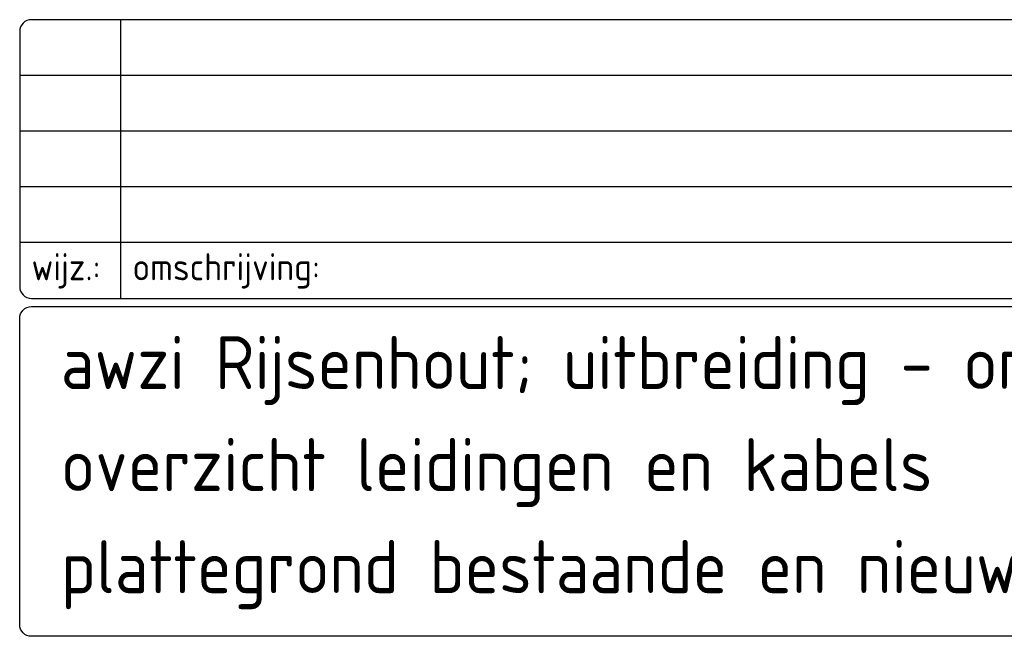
# Model space of a CAD drawing. Extents: x 0 to 295580, y 0 to 170026.
# Tile 20 of 30: x 256090 to 272791, y 8309 to 18775. Entities that reach past the tile are written whole.
import ezdxf
from ezdxf.enums import TextEntityAlignment as Align

# ---------------------------------------------------------------- set-up
doc = ezdxf.new("R2010")
doc.units = 0
doc.header["$LTSCALE"] = 250
doc.layers.get('0').update_dxf_attribs({"linetype": 'CONTINUOUS'})
for name, color, linetype in [('B0', 51, 'CONTINUOUS'), ('XA-03', 144, 'CONTINUOUS'), ('XA-07', 140, 'CONTINUOUS'), ('XA-10', 130, 'CONTINUOUS')]:
    doc.layers.add(name, color=color, linetype=linetype)
doc.styles.add('XG-TH', font='ISO.SHX')
doc.styles.add('XG_TH', font='ISO.SHX')

# ---------------------------------------------------------------- blocks, each defined once
blk = doc.blocks.new('AMW_TITLE')
at = {"layer": 'XA-03'}
for p, q in [((1289.017, 70.225), (1289.017, 93.876)), ((1459.05, 89.146), (1280.45, 89.146)), ((1459.05, 84.416), (1280.45, 84.416)), ((1459.05, 79.686), (1280.45, 79.686)), ((1459.05, 74.956), (1280.45, 74.956))]:
    blk.add_line(p, q, dxfattribs=at)
for points in [[(1280.45, 71.225, 0.414214), (1281.45, 70.225), (1458.05, 70.225, 0.414214), (1459.05, 71.225), (1459.05, 92.876, 0.414214), (1458.05, 93.876), (1281.45, 93.876, 0.414214), (1280.45, 92.876)], [(1459.05, 68.525), (1459.05, 42.545, -0.414214), (1458.05, 41.545), (1281.45, 41.545, -0.414214), (1280.45, 42.545), (1280.45, 68.525, -0.414214), (1281.45, 69.525), (1458.05, 69.525, -0.414214)]]:
    blk.add_lwpolyline(points, format="xyb", close=True, dxfattribs=at)
at = {"color": 143, "style": 'XG-TH'}
for tag, p in [('23', (1284.733, 91.511)), ('19', (1284.733, 86.781)), ('15', (1284.733, 82.051)), ('11', (1284.733, 77.321))]:
    blk.add_attdef(tag, text='', height=3, dxfattribs=at).set_placement(p, align=Align.MIDDLE)
at = {"layer": 'XA-03', "style": 'XG_TH'}
for s, p in [('wijz.:', (1281.45, 71.757)), ('omschrijving:', (1290.017, 71.757))]:
    blk.add_text(s, height=2.3, dxfattribs=at).set_placement(p)
at = {"layer": 'XA-03', "style": 'XG-TH'}
for tag, p in [('24', (1290.017, 90.678)), ('25', (1410.498, 90.678)), ('26', (1427.015, 90.678)), ('20', (1290.017, 85.948)), ('21', (1410.498, 85.948)), ('22', (1427.015, 85.948)), ('16', (1290.017, 81.218)), ('17', (1410.498, 81.218)), ('18', (1427.015, 81.218)), ('12', (1290.017, 76.488)), ('13', (1410.498, 76.488)), ('14', (1427.015, 76.488)), ('8', (1365.505, 33.613)), ('9', (1391.035, 33.613)), ('10', (1410.498, 24.149))]:
    blk.add_attdef(tag, p, '', height=2.3, dxfattribs=at)
at = {"layer": 'XA-07', "style": 'XG-TH'}
for tag, p in [('4', (1283.94, 62.525)), ('5', (1283.94, 53.865)), ('6', (1283.94, 45.205)), ('7', (1429.874, 34.213)), ('1', (1417.433, 14.396)), ('2', (1427.054, 14.396))]:
    blk.add_attdef(tag, p, '', height=4.5, dxfattribs=at)
at = {"layer": 'XA-10', "style": 'XG-TH'}
blk.add_attdef('3', (1443.915, 14.396), '', height=6.3, dxfattribs=at)

msp = doc.modelspace()

# ---------------------------------------------------------------- block references
at = {"layer": 'B0'}
ref = msp.add_blockref('AMW_TITLE', (0, 0), dxfattribs=dict(at, xscale=200, yscale=200, zscale=200))
ref.add_attrib('5', 'overzicht leidingen en kabels', (256787.96612, 10773.08878), dxfattribs={"layer": 'XA-07', "height": 900, "style": 'XG-TH'})
ref.add_attrib('6', 'plattegrond bestaande en nieuwe toestand', (256787.96612, 9041.08878), dxfattribs={"layer": 'XA-07', "height": 900, "style": 'XG-TH'})
ref.add_attrib('4', 'awzi Rijsenhout; uitbreiding - ontwerp', (256787.96612, 12505.08878), dxfattribs={"layer": 'XA-07', "height": 900, "style": 'XG-TH'})

doc.saveas('drawing.dxf')
